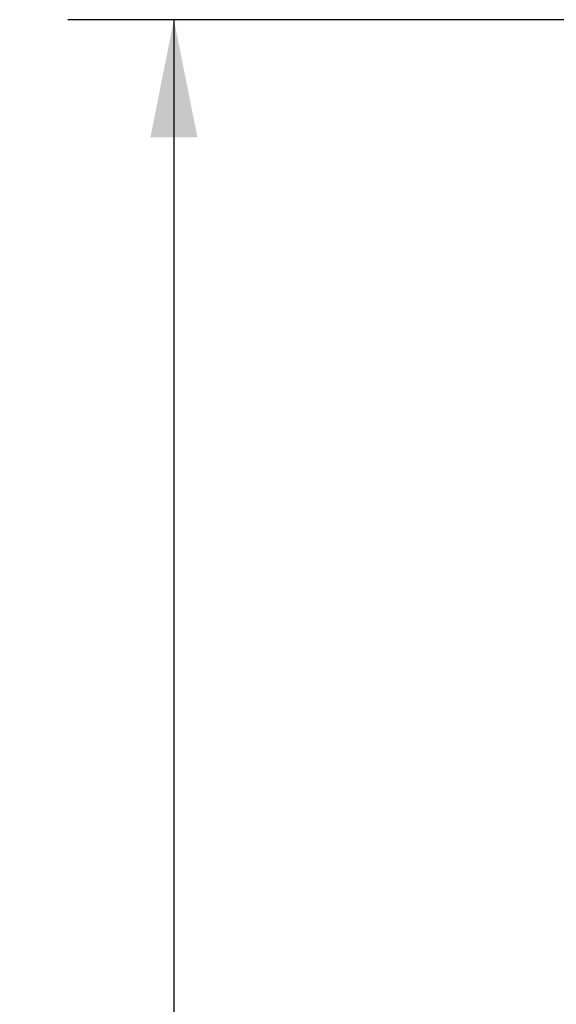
# Model space of a CAD drawing. Header units: inches. Extents: x 0 to 278, y 0 to 180.
# Tile 78 of 80: x 185.92 to 193.39, y 116.26 to 129.95. Entities that reach past the tile are written whole.
import ezdxf

# ---------------------------------------------------------------- set-up
doc = ezdxf.new("R2010")
doc.units = ezdxf.units.IN
doc.header["$LTSCALE"] = 15.310625
doc.header["$MEASUREMENT"] = 0
doc.layers.get('0').update_dxf_attribs({"linetype": 'CONTINUOUS'})
doc.layers.add('DIMENSIONS', color=7, linetype='CONTINUOUS')
doc.styles.get("Standard").update_dxf_attribs({"font": 'arial.ttf'})
doc.dimstyles.new('DIMSTYLE_1', dxfattribs={"dimtxt": 1.228125, "dimasz": 1.6375, "dimexe": 0.09, "dimexo": 0.07, "dimgap": 0.0375, "dimtad": 0, "dimtih": 1, "dimtoh": 1, "dimzin": 4, "dimdsep": 46, "dimtxsty": 'Standard', "dimblk": '_FILLED', "dimblk1": '_FILLED', "dimblk2": '_FILLED', "dimcen": 0.09, "dimadec": 3, "dimazin": 1, "dimtfac": 1, "dimtdec": 3, "dimtofl": 0, "dimtmove": 0, "dimatfit": 3, "dimldrblk": '_FILLED', "dimfxl": 0, "dimtolj": 1, "dimtzin": 4, "dimarcsym": 0})

# ---------------------------------------------------------------- blocks, each defined once
blk = doc.blocks.new('_FILLED')
at = {"color": 0, "linetype": 'ByBlock'}
blk.add_solid([(0, 0), (-1, 0.2), (-1, -0.2)], dxfattribs=at)
blk = doc.blocks.new('*D4')
at = {"layer": 'DIMENSIONS', "color": 2, "linetype": 'Continuous'}
for p, q in [((197.948, 129.951), (186.595, 129.951)), ((188.069, 129.951), (188.069, 95.662)), ((188.069, 53.701), (188.069, 93.206)), ((197.948, 53.701), (186.595, 53.701))]:
    blk.add_line(p, q, dxfattribs=at)
at = {"layer": 'DIMENSIONS', "color": 2, "linetype": 'Continuous', "xscale": 1.6375, "yscale": 1.6375, "zscale": 1.6375}
for p, rotation in [((188.069, 129.951), 90), ((188.069, 53.701), 270)]:
    blk.add_blockref('_FILLED', p, dxfattribs=dict(at, rotation=rotation))
at = {"layer": 'DIMENSIONS', "color": 2, "linetype": 'Continuous', "insert": (188.069, 95.048), "char_height": 1.2281, "width": 4.29159, "attachment_point": 2, "line_spacing_factor": 0.9}
blk.add_mtext('76.25', dxfattribs=at)

msp = doc.modelspace()

# ---------------------------------------------------------------- dimensions: what is measured, and where the dimension line sits
at = {"layer": 'DIMENSIONS', "color": 2, "linetype": 'Continuous'}
dim = msp.add_linear_dim(base=(188.069, 129.951), p1=(198.018, 53.701), p2=(198.018, 129.951), angle=90, dimstyle='DIMSTYLE_1', dxfattribs=at)
dim.commit()
dim.dimension.update_dxf_attribs({"geometry": '*D4', "text_midpoint": (188.073, 94.427), "dimtype": 160})

doc.saveas('drawing.dxf')
